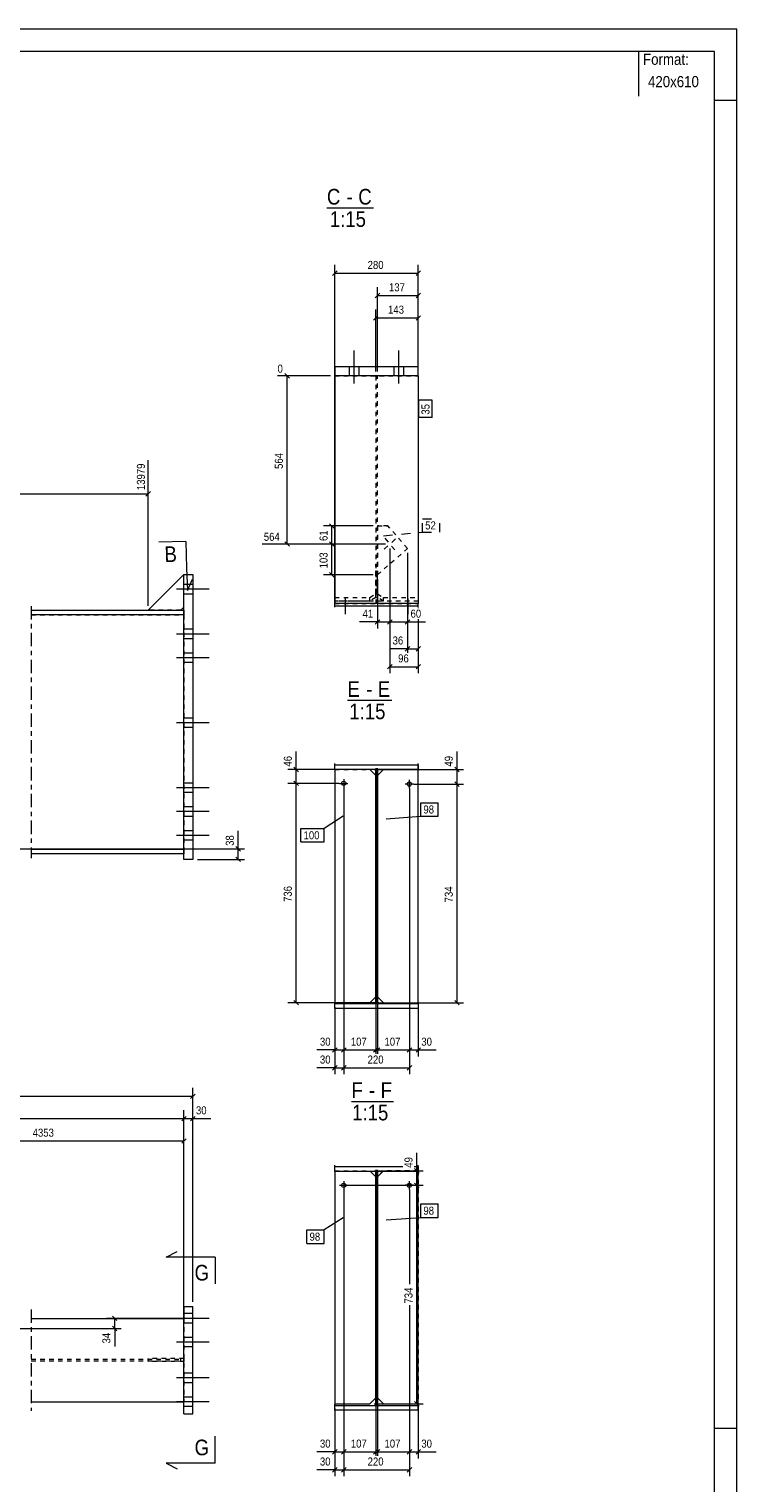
# Model space of a CAD drawing. Header units: millimetres. Extents: x 0 to 420, y 0 to 610.
# Tile 4 of 4: x 262 to 420, y 285 to 610. Entities that reach past the tile are written whole.
import ezdxf

# ---------------------------------------------------------------- set-up
doc = ezdxf.new("R2010")
doc.units = ezdxf.units.MM
for name, pattern in [('XKITLINE00', [0]), ('XKITLINE01', [4, 1, -1, 1, -1]), ('XKITLINE02', [4, 2, -2]), ('XKITLINE03', [6, 3, -1, 1, -1])]:
    doc.linetypes.add(name, pattern=pattern)
for name, color, linetype, lineweight in [('Arkusz rysunku', 3, 'Continuous', 0), ('Element', 2, 'Continuous', 0), ('Inny typ obiektu', 7, 'Continuous', 0), ('Przekrój', 7, 'Continuous', 0), ('Wymiar', 4, 'Continuous', 0), ('Znak elementu', 2, 'Continuous', 0), ('Śruba', 3, 'Continuous', 0)]:
    doc.layers.add(name, color=color, linetype=linetype, lineweight=lineweight)
doc.styles.add('ARIAL', font='ARIAL.TTF')

msp = doc.modelspace()

# ---------------------------------------------------------------- linework, layer by layer
at = {"layer": 'Arkusz rysunku', "linetype": 'XKITLINE00', "lineweight": 0}
for p, q in [((420, 610), (0, 610)), ((420, 0), (420, 610)), ((415, 605), (5, 605)), ((415, 5), (415, 605)), ((420, 594), (415, 594)), ((420, 297), (415, 297))]:
    msp.add_line(p, q, dxfattribs=at)
at = {"layer": 'Element', "linetype": 'XKITLINE00', "lineweight": 0}
for p, q in [((330.07, 534.42), (330.07, 534.42)), ((330.07, 534.42), (330.07, 532.42)), ((348.74, 534.42), (330.07, 534.42)), ((348.74, 534.42), (348.74, 534.42)), ((348.74, 532.42), (348.74, 534.42)), ((348.74, 532.42), (330.07, 532.42)), ((330.07, 532.42), (330.07, 481.53)), ((348.74, 532.42), (348.74, 481.53)), ((288.31, 480.01), (296.31, 488.01)), ((296.31, 488.02), (298.31, 488.02)), ((296.32, 424.28), (296.31, 488.02)), ((298.31, 488.02), (298.32, 424.28)), ((330.07, 480.69), (330.07, 481.53)), ((348.74, 481.53), (330.07, 481.53)), ((348.74, 480.69), (348.74, 481.53)), ((262.18, 480.01), (296.31, 480.02)), ((296.31, 478.95), (262.18, 478.94)), ((295.64, 480.02), (296.31, 480.68)), ((330.07, 480.96), (348.74, 480.96)), ((330.07, 444.36), (330.07, 445.74)), ((348.74, 444.36), (348.74, 445.74)), ((330.07, 445.42), (348.74, 445.42)), ((330.07, 444.36), (330.07, 445.42)), ((330.07, 445.42), (348.74, 445.42)), ((330.07, 444.36), (330.07, 392.22)), ((348.74, 444.36), (330.07, 444.36)), ((348.74, 444.36), (330.07, 444.36)), ((337.88, 444.36), (339.2, 443.03)), ((339.2, 444.36), (339.2, 392.02)), ((339.2, 444.36), (339.6, 444.36)), ((339.2, 392.02), (339.2, 444.36)), ((339.2, 444.36), (339.6, 444.36)), ((340.93, 444.36), (339.6, 443.03)), ((339.6, 392.02), (339.6, 444.36)), ((339.6, 444.36), (339.6, 392.02)), ((348.74, 445.42), (348.74, 444.36)), ((348.74, 392.22), (348.74, 444.36)), ((262.18, 426.55), (296.32, 426.55)), ((296.32, 425.49), (262.18, 425.49)), ((298.32, 424.28), (296.32, 424.28)), ((339.2, 393.55), (337.87, 392.22)), ((339.6, 393.55), (340.94, 392.22)), ((330.07, 390.95), (330.07, 392.22)), ((337.87, 392.22), (330.07, 392.22)), ((330.07, 392.02), (348.74, 392.02)), ((330.07, 390.95), (330.07, 392.02)), ((330.07, 392.02), (348.74, 392.02)), ((348.74, 390.95), (330.07, 390.95)), ((348.74, 390.95), (330.07, 390.95)), ((339.2, 392.02), (339.6, 392.02)), ((339.6, 392.02), (339.2, 392.02)), ((340.94, 392.22), (348.74, 392.22)), ((348.74, 392.22), (348.74, 390.95)), ((348.74, 392.02), (348.74, 390.95)), ((330.07, 354.49), (330.07, 355.87)), ((330.07, 355.55), (345.28, 355.55)), ((330.07, 354.49), (330.07, 355.55)), ((330.07, 355.55), (345.28, 355.55)), ((348.74, 354.49), (330.07, 354.49)), ((348.74, 354.49), (330.07, 354.49)), ((330.07, 354.49), (330.07, 302.48)), ((338.01, 354.49), (339.2, 353.29)), ((339.2, 354.49), (339.2, 302.1)), ((339.2, 354.49), (339.6, 354.49)), ((339.2, 302.1), (339.2, 354.49)), ((339.2, 354.49), (339.6, 354.49)), ((339.6, 302.1), (339.6, 354.49)), ((339.6, 354.49), (339.6, 302.1)), ((339.6, 353.29), (340.8, 354.49)), ((347.8, 355.55), (348.74, 355.55)), ((347.8, 355.55), (348.74, 355.55)), ((348.74, 354.49), (348.74, 355.87)), ((348.74, 355.55), (348.74, 354.49)), ((348.74, 302.48), (348.74, 354.49)), ((296.31, 324.28), (296.32, 324.28)), ((296.31, 324.28), (296.31, 321.61)), ((296.32, 324.28), (296.31, 324.28)), ((296.32, 324.28), (298.32, 324.28)), ((296.32, 300.28), (296.32, 324.28)), ((298.32, 300.28), (298.32, 324.28)), ((262.18, 321.61), (296.32, 321.61)), ((262.18, 302.94), (296.32, 302.94)), ((296.31, 300.28), (296.31, 302.94)), ((330.07, 302.48), (337.87, 302.48)), ((339.2, 303.82), (337.87, 302.48)), ((339.6, 303.82), (340.94, 302.48)), ((340.94, 302.48), (348.74, 302.48)), ((296.31, 300.28), (296.32, 300.28)), ((296.31, 300.28), (296.32, 300.28)), ((296.32, 300.28), (298.32, 300.28)), ((330.07, 301.04), (330.07, 302.42)), ((330.07, 302.1), (348.74, 302.1)), ((330.07, 301.04), (330.07, 302.1)), ((330.07, 302.1), (348.74, 302.1)), ((348.74, 301.04), (330.07, 301.04)), ((348.74, 301.04), (330.07, 301.04)), ((339.2, 302.1), (339.6, 302.1)), ((339.6, 302.1), (339.2, 302.1)), ((348.74, 301.04), (348.74, 302.42)), ((348.74, 302.1), (348.74, 301.04))]:
    msp.add_line(p, q, dxfattribs=at)
at = {"layer": 'Element', "linetype": 'XKITLINE01', "lineweight": 0}
for p, q in [((330.07, 532.42), (330.07, 532.42)), ((330.07, 532.42), (348.74, 532.42)), ((330.07, 532.42), (348.74, 532.42)), ((339.6, 532.42), (339.2, 532.42)), ((339.2, 532.42), (339.2, 481.75)), ((339.6, 481.75), (339.6, 532.42)), ((348.74, 532.42), (348.74, 532.42)), ((339.62, 498.85), (339.62, 487.93)), ((341.92, 498.85), (339.62, 498.85)), ((339.62, 498.85), (341.92, 498.85)), ((346.32, 493.84), (341.92, 498.85)), ((339.62, 487.93), (346.32, 493.84)), ((296.31, 480.68), (296.31, 488.02)), ((296.31, 488.02), (296.31, 488.01)), ((296.31, 488.01), (296.31, 488.02)), ((330.07, 482.02), (330.07, 490.29)), ((339.2, 483.69), (339.2, 490.29)), ((339.2, 488.89), (339.2, 482.88)), ((339.61, 483.69), (339.61, 490.29)), ((339.61, 482.88), (339.61, 488.89)), ((348.74, 490.29), (348.74, 482.02)), ((330.07, 482.83), (337.87, 482.83)), ((330.07, 481.53), (330.07, 482.03)), ((348.74, 482.03), (330.07, 482.03)), ((337.87, 482.02), (330.07, 482.02)), ((330.07, 481.53), (348.74, 481.53)), ((337.87, 482.83), (339.2, 483.69)), ((339.2, 482.88), (337.87, 482.02)), ((337.87, 482.02), (337.87, 482.83)), ((339.2, 482.88), (339.2, 483.69)), ((339.2, 482.03), (339.6, 482.03)), ((339.61, 482.88), (339.61, 483.69)), ((339.61, 483.69), (340.94, 482.83)), ((340.94, 482.02), (339.61, 482.88)), ((340.94, 482.83), (348.74, 482.83)), ((340.94, 482.02), (340.94, 482.83)), ((348.74, 482.02), (340.94, 482.02)), ((348.74, 482.03), (348.74, 481.53)), ((262.18, 478.94), (296.31, 478.95)), ((295.64, 480.02), (288.31, 480.01)), ((296.31, 480.02), (296.31, 478.95)), ((296.31, 478.95), (296.32, 426.55)), ((330.07, 444.36), (337.87, 444.36)), ((330.07, 444.36), (330.07, 444.36)), ((330.07, 444.36), (337.87, 444.36)), ((330.07, 444.36), (330.07, 444.36)), ((337.87, 444.36), (337.88, 444.36)), ((337.87, 444.36), (337.88, 444.36)), ((339.2, 444.67), (339.2, 444.36)), ((339.2, 443.03), (339.2, 393.55)), ((339.6, 444.36), (339.6, 444.67)), ((339.6, 443.03), (339.6, 393.55)), ((340.94, 444.36), (340.93, 444.36)), ((340.93, 444.36), (340.94, 444.36)), ((348.74, 444.36), (340.94, 444.36)), ((340.94, 444.36), (348.74, 444.36)), ((348.74, 444.36), (348.74, 444.36)), ((348.74, 444.36), (348.74, 444.36)), ((262.18, 426.55), (296.32, 426.55)), ((296.32, 426.55), (296.32, 425.49)), ((330.07, 392.22), (330.07, 392.33)), ((330.07, 392.22), (337.87, 392.22)), ((340.94, 392.22), (348.74, 392.22)), ((348.74, 392.33), (348.74, 392.22)), ((330.07, 354.62), (337.87, 354.62)), ((330.07, 354.62), (330.07, 354.49)), ((337.87, 354.62), (338.01, 354.49)), ((339.2, 354.8), (339.2, 354.49)), ((339.6, 354.49), (339.6, 354.8)), ((340.94, 354.62), (339.6, 353.29)), ((348.74, 354.62), (340.94, 354.62)), ((348.74, 354.62), (348.74, 302.48)), ((339.2, 353.29), (339.2, 303.82)), ((339.6, 353.29), (339.6, 303.82)), ((298.31, 300.28), (298.31, 324.28)), ((262.18, 321.61), (296.31, 321.61)), ((296.31, 321.61), (296.31, 302.94)), ((296.31, 302.94), (296.31, 321.61)), ((296.31, 321.61), (296.31, 302.94)), ((296.32, 321.61), (296.32, 302.94)), ((262.18, 312.48), (296.32, 312.48)), ((296.31, 312.61), (288.31, 312.61)), ((288.31, 312.61), (288.31, 311.94)), ((295.64, 311.94), (295.64, 312.61)), ((296.31, 312.61), (296.31, 311.94)), ((296.31, 311.94), (296.31, 312.61)), ((296.31, 312.08), (296.31, 312.48)), ((296.32, 312.08), (296.32, 312.48)), ((262.18, 312.08), (296.32, 312.08)), ((296.31, 311.94), (288.31, 311.94)), ((262.18, 302.94), (296.31, 302.94))]:
    msp.add_line(p, q, dxfattribs=at)
at = {"layer": 'Element', "linetype": 'XKITLINE03', "lineweight": 0}
for p, q in [((262.18, 480.94), (262.18, 424.55)), ((262.18, 323.61), (262.18, 300.94)), ((262.18, 323.61), (262.18, 300.94))]:
    msp.add_line(p, q, dxfattribs=at)
at = {"layer": 'Inny typ obiektu', "linetype": 'XKITLINE00', "lineweight": 0}
for p, q in [((398, 605), (398, 595)), ((328.29, 570), (338.68, 570)), ((332.9, 459.88), (342.79, 459.88)), ((333.8, 370.14), (343.16, 370.14))]:
    msp.add_line(p, q, dxfattribs=at)
at = {"layer": 'Przekrój', "linetype": 'XKITLINE00', "lineweight": 0}
for p, q in [((296.73, 495.4), (290.73, 495.21)), ((296.73, 495.4), (296.92, 489.41)), ((296.92, 489.41), (297.08, 484.41)), ((297.08, 484.41), (298.25, 486.95)), ((292.32, 335.32), (294.82, 336.57)), ((297.32, 335.32), (292.32, 335.32)), ((303.32, 335.32), (297.32, 335.32)), ((303.32, 335.32), (303.32, 329.32)), ((303.32, 289.23), (303.32, 295.23)), ((292.32, 289.23), (294.82, 287.98)), ((297.32, 289.23), (292.32, 289.23)), ((303.32, 289.23), (297.32, 289.23))]:
    msp.add_line(p, q, dxfattribs=at)
at = {"layer": 'Wymiar', "linetype": 'XKITLINE00', "lineweight": 0}
for p, q in [((330.07, 483.03), (330.07, 557.24)), ((348.74, 533.42), (348.74, 557.24)), ((330.58, 555.89), (329.56, 554.87)), ((330.07, 555.38), (348.74, 555.38)), ((349.25, 555.89), (348.23, 554.87)), ((340.11, 550.89), (339.1, 549.87)), ((339.6, 533.42), (339.6, 552.24)), ((339.6, 550.38), (348.74, 550.38)), ((349.25, 550.89), (348.23, 549.87)), ((348.74, 533.42), (348.74, 552.24)), ((339.2, 533.42), (339.2, 547.24)), ((348.74, 535.42), (348.74, 547.24)), ((339.71, 545.89), (338.7, 544.87)), ((339.2, 545.38), (348.74, 545.38)), ((349.25, 545.89), (348.23, 544.87)), ((329.07, 532.42), (317.25, 532.42)), ((318.9, 532.93), (319.91, 531.91)), ((319.4, 494.81), (319.4, 532.42)), ((288.31, 481.01), (288.3, 513.55)), ((95.71, 506.03), (288.31, 506.05)), ((288.81, 506.56), (287.8, 505.54)), ((338.62, 498.85), (327.54, 498.85)), ((328.9, 499.36), (329.91, 498.34)), ((329.4, 494.81), (329.4, 498.85)), ((341.37, 494.81), (313.78, 494.81)), ((318.9, 495.31), (319.91, 494.3)), ((341.37, 494.81), (327.54, 494.81)), ((341.37, 494.81), (327.54, 494.81)), ((328.9, 495.31), (329.91, 494.3)), ((328.9, 495.31), (329.91, 494.3)), ((329.4, 487.93), (329.4, 494.81)), ((342.37, 493.81), (342.37, 465.94)), ((342.37, 493.81), (342.37, 475.94)), ((342.37, 493.81), (342.37, 475.94)), ((346.32, 492.84), (346.32, 470.5)), ((346.32, 492.84), (346.32, 475.94)), ((338.62, 487.93), (327.54, 487.93)), ((328.9, 488.44), (329.91, 487.43)), ((339.62, 486.93), (339.62, 475.94)), ((348.74, 480.53), (348.74, 480.5)), ((348.74, 480.53), (348.74, 480.5)), ((339.62, 477.38), (335.6, 477.38)), ((339.62, 477.38), (335.6, 477.38)), ((340.13, 477.89), (339.11, 476.87)), ((339.62, 477.38), (342.37, 477.38)), ((342.88, 477.89), (341.86, 476.87)), ((342.88, 477.89), (341.86, 476.87)), ((342.37, 477.38), (346.32, 477.38)), ((346.83, 477.89), (345.81, 476.87)), ((346.32, 477.38), (350.34, 477.38)), ((346.32, 477.38), (350.34, 477.38)), ((348.74, 477.98), (348.74, 465.94)), ((348.74, 477.98), (348.74, 469.94)), ((346.83, 471.89), (345.81, 470.87)), ((349.25, 471.89), (348.23, 470.87)), ((346.32, 471.38), (342.3, 471.38)), ((346.32, 471.38), (342.3, 471.38)), ((346.32, 471.38), (348.74, 471.38)), ((342.88, 467.89), (341.86, 466.87)), ((342.37, 467.38), (348.74, 467.38)), ((349.25, 467.89), (348.23, 466.87)), ((321.4, 444.36), (321.4, 448.38)), ((321.4, 444.36), (321.4, 448.38)), ((357.4, 444.36), (357.4, 448.38)), ((357.4, 444.36), (357.4, 448.38)), ((339.94, 444.36), (319.54, 444.36)), ((320.9, 444.87), (321.91, 443.85)), ((321.4, 441.28), (321.4, 444.36)), ((338.87, 444.36), (358.84, 444.36)), ((356.9, 444.87), (357.91, 443.85)), ((357.4, 441.11), (357.4, 444.36)), ((331.07, 441.28), (319.54, 441.28)), ((331.07, 441.28), (319.54, 441.28)), ((320.9, 441.79), (321.91, 440.78)), ((320.9, 441.79), (321.91, 440.78)), ((321.4, 392.22), (321.4, 441.28)), ((332.07, 440.28), (332.07, 376.2)), ((332.07, 440.28), (332.07, 376.2)), ((332.07, 440.28), (332.07, 380.2)), ((332.07, 440.28), (332.07, 380.2)), ((346.74, 440.11), (346.74, 376.2)), ((346.74, 440.11), (346.74, 380.2)), ((346.74, 440.11), (346.74, 380.2)), ((347.74, 441.11), (358.84, 441.11)), ((347.74, 441.11), (358.84, 441.11)), ((356.9, 441.62), (357.91, 440.6)), ((356.9, 441.62), (357.91, 440.6)), ((357.4, 392.22), (357.4, 441.11)), ((308.42, 426.63), (308.42, 430.65)), ((308.42, 426.63), (308.42, 430.65)), ((37.6, 426.55), (309.86, 426.63)), ((307.91, 427.14), (308.93, 426.12)), ((308.42, 424.28), (308.42, 426.63)), ((299.32, 424.28), (309.86, 424.28)), ((307.91, 424.79), (308.93, 423.78)), ((339.94, 392.22), (319.54, 392.22)), ((320.9, 392.73), (321.91, 391.71)), ((330.07, 391.22), (330.07, 376.2)), ((330.07, 391.22), (330.07, 380.2)), ((338.87, 392.22), (358.84, 392.22)), ((339.2, 392.55), (339.2, 380.76)), ((339.6, 392.55), (339.6, 380.76)), ((348.74, 391.22), (348.74, 380.2)), ((356.9, 392.73), (357.91, 391.71)), ((330.07, 381.64), (326.05, 381.64)), ((330.07, 381.64), (326.05, 381.64)), ((330.58, 382.15), (329.56, 381.13)), ((330.07, 381.64), (332.07, 381.64)), ((332.58, 382.15), (331.56, 381.13)), ((332.58, 382.15), (331.56, 381.13)), ((332.07, 381.64), (339.2, 381.64)), ((339.71, 382.15), (338.7, 381.13)), ((340.11, 382.15), (339.1, 381.13)), ((339.6, 381.64), (346.74, 381.64)), ((347.25, 382.15), (346.23, 381.13)), ((347.25, 382.15), (346.23, 381.13)), ((346.74, 381.64), (348.74, 381.64)), ((349.25, 382.15), (348.23, 381.13)), ((348.74, 381.64), (352.76, 381.64)), ((348.74, 381.64), (352.76, 381.64)), ((330.07, 377.64), (326.05, 377.64)), ((330.07, 377.64), (326.05, 377.64)), ((330.58, 378.15), (329.56, 377.13)), ((330.07, 377.64), (332.07, 377.64)), ((332.58, 378.15), (331.56, 377.13)), ((332.58, 378.15), (331.56, 377.13)), ((332.07, 377.64), (346.74, 377.64)), ((347.25, 378.15), (346.23, 377.13)), ((33.95, 371.28), (298.32, 371.28)), ((298.83, 371.78), (297.81, 370.77)), ((298.32, 325.28), (298.32, 373.14)), ((296.32, 322.61), (296.32, 368.14)), ((296.32, 322.61), (296.32, 368.14)), ((298.32, 325.28), (298.32, 368.14)), ((36.62, 366.28), (296.32, 366.28)), ((296.83, 366.78), (295.81, 365.77)), ((296.83, 366.78), (295.81, 365.77)), ((296.32, 366.28), (298.32, 366.28)), ((298.83, 366.78), (297.81, 365.77)), ((298.32, 366.28), (302.34, 366.28)), ((298.32, 366.28), (302.34, 366.28)), ((233.95, 361.28), (296.32, 361.28)), ((296.83, 361.78), (295.81, 360.77)), ((296.32, 322.61), (296.32, 363.14)), ((348.4, 354.62), (348.4, 358.64)), ((348.4, 354.62), (348.4, 358.64)), ((338.87, 354.62), (349.84, 354.62)), ((347.9, 355.13), (348.91, 354.11)), ((348.4, 351.37), (348.4, 354.62)), ((333.07, 351.37), (349.84, 351.37)), ((333.07, 351.37), (349.84, 351.37)), ((347.9, 351.88), (348.91, 350.86)), ((347.9, 351.88), (348.91, 350.86)), ((348.4, 302.48), (348.4, 351.37)), ((332.07, 350.37), (332.07, 286.29)), ((332.07, 350.37), (332.07, 286.29)), ((332.07, 350.37), (332.07, 290.29)), ((332.07, 350.37), (332.07, 290.29)), ((346.74, 350.37), (346.74, 329.29)), ((346.74, 350.37), (346.74, 329.29)), ((346.74, 350.37), (346.74, 329.29)), ((280.31, 322.12), (281.33, 321.1)), ((346.74, 324.56), (346.74, 286.29)), ((346.74, 324.56), (346.74, 290.29)), ((346.74, 324.56), (346.74, 290.29)), ((215.78, 319.34), (282.26, 319.34)), ((295.32, 321.61), (278.96, 321.61)), ((280.31, 319.85), (281.33, 318.83)), ((280.82, 319.34), (280.82, 321.61)), ((280.82, 319.34), (280.82, 315.32)), ((280.82, 319.34), (280.82, 315.32)), ((338.87, 302.48), (349.84, 302.48)), ((339.2, 302.82), (339.2, 290.85)), ((339.6, 302.82), (339.6, 290.85)), ((347.9, 302.99), (348.91, 301.97)), ((330.07, 301.48), (330.07, 286.29)), ((330.07, 301.48), (330.07, 290.29)), ((348.74, 301.48), (348.74, 290.29)), ((330.07, 291.73), (326.05, 291.73)), ((330.07, 291.73), (326.05, 291.73)), ((330.58, 292.24), (329.56, 291.22)), ((330.07, 291.73), (332.07, 291.73)), ((332.58, 292.24), (331.56, 291.22)), ((332.58, 292.24), (331.56, 291.22)), ((332.07, 291.73), (339.2, 291.73)), ((339.71, 292.24), (338.7, 291.22)), ((340.11, 292.24), (339.1, 291.22)), ((339.6, 291.73), (346.74, 291.73)), ((347.25, 292.24), (346.23, 291.22)), ((347.25, 292.24), (346.23, 291.22)), ((346.74, 291.73), (348.74, 291.73)), ((349.25, 292.24), (348.23, 291.22)), ((348.74, 291.73), (352.76, 291.73)), ((348.74, 291.73), (352.76, 291.73)), ((330.07, 287.73), (326.05, 287.73)), ((330.07, 287.73), (326.05, 287.73)), ((330.58, 288.24), (329.56, 287.22)), ((330.07, 287.73), (332.07, 287.73)), ((332.58, 288.24), (331.56, 287.22)), ((332.58, 288.24), (331.56, 287.22)), ((332.07, 287.73), (346.74, 287.73)), ((347.25, 288.24), (346.23, 287.22))]:
    msp.add_line(p, q, dxfattribs=at)
at = {"layer": 'Znak elementu', "linetype": 'XKITLINE00', "lineweight": 0}
for p, q in [((348.84, 523.15), (348.84, 527.02)), ((351.84, 527.02), (348.84, 527.02)), ((351.84, 523.15), (351.84, 527.02)), ((351.84, 523.15), (348.84, 523.15)), ((349.27, 436.94), (353.14, 436.94)), ((349.27, 433.94), (349.27, 436.94)), ((353.14, 433.94), (353.14, 436.94)), ((331.92, 433.91), (327.67, 431.17)), ((341.54, 433.37), (349.27, 433.94)), ((349.27, 433.94), (353.14, 433.94)), ((322.47, 431.17), (327.67, 431.17)), ((322.47, 428.17), (322.47, 431.17)), ((327.67, 428.17), (327.67, 431.17)), ((322.47, 428.17), (327.67, 428.17)), ((349.27, 347.2), (353.14, 347.2)), ((349.27, 344.2), (349.27, 347.2)), ((353.14, 344.2), (353.14, 347.2)), ((331.93, 344.12), (327.68, 341.38)), ((341.54, 343.63), (349.27, 344.2)), ((349.27, 344.2), (353.14, 344.2)), ((323.81, 341.38), (327.68, 341.38)), ((323.81, 338.38), (323.81, 341.38)), ((323.81, 338.38), (327.68, 338.38)), ((327.68, 338.38), (327.68, 341.38))]:
    msp.add_line(p, q, dxfattribs=at)
at = {"layer": 'Znak elementu', "linetype": 'XKITLINE02', "lineweight": 0}
for p, q in [((349.67, 500.48), (353.54, 500.48)), ((349.67, 497.48), (349.67, 500.48)), ((353.54, 497.48), (353.54, 500.48)), ((340.98, 496.65), (349.67, 497.48)), ((349.67, 497.48), (353.54, 497.48))]:
    msp.add_line(p, q, dxfattribs=at)
at = {"layer": 'Śruba', "linetype": 'XKITLINE00', "lineweight": 0}
for p, q in [((334.4, 530.75), (334.4, 538.09)), ((334.4, 530.75), (334.4, 538.09)), ((334.4, 530.75), (334.4, 538.09)), ((334.4, 530.75), (334.4, 538.09)), ((344.4, 530.75), (344.4, 538.09)), ((344.4, 530.75), (344.4, 538.09)), ((344.4, 530.75), (344.4, 538.09)), ((344.4, 530.75), (344.4, 538.09)), ((333.34, 532.42), (333.34, 534.42)), ((333.34, 532.42), (333.34, 534.42)), ((333.34, 532.42), (333.34, 534.42)), ((333.34, 532.42), (333.34, 534.42)), ((335.47, 532.42), (335.47, 534.42)), ((335.47, 532.42), (335.47, 534.42)), ((335.47, 532.42), (335.47, 534.42)), ((335.47, 532.42), (335.47, 534.42)), ((343.34, 532.42), (343.34, 534.42)), ((343.34, 532.42), (343.34, 534.42)), ((343.34, 532.42), (343.34, 534.42)), ((343.34, 532.42), (343.34, 534.42)), ((345.47, 532.42), (345.47, 534.42)), ((345.47, 532.42), (345.47, 534.42)), ((345.47, 532.42), (345.47, 534.42)), ((345.47, 532.42), (345.47, 534.42)), ((341.07, 493.66), (341.93, 494.42)), ((341.22, 496.11), (341.99, 495.24)), ((343.51, 493.5), (342.75, 494.37)), ((343.67, 495.95), (342.8, 495.19)), ((301.97, 484.68), (294.64, 484.68)), ((301.97, 484.68), (294.64, 484.68)), ((301.97, 484.68), (294.64, 484.68)), ((301.97, 484.68), (294.64, 484.68)), ((298.31, 485.75), (296.31, 485.75)), ((298.31, 485.75), (296.31, 485.75)), ((298.31, 485.75), (296.31, 485.75)), ((298.31, 485.75), (296.31, 485.75)), ((298.31, 483.62), (296.31, 483.62)), ((298.31, 483.62), (296.31, 483.62)), ((298.31, 483.62), (296.31, 483.62)), ((298.31, 483.62), (296.31, 483.62)), ((332.4, 482.66), (332.4, 479.33)), ((332.41, 482.45), (332.4, 479.12)), ((346.4, 482.66), (346.41, 479.33)), ((346.4, 482.45), (346.4, 479.12)), ((298.31, 475.75), (296.31, 475.75)), ((298.31, 475.75), (296.31, 475.75)), ((298.31, 475.75), (296.31, 475.75)), ((298.31, 475.75), (296.31, 475.75)), ((301.98, 474.68), (294.64, 474.68)), ((301.98, 474.68), (294.64, 474.68)), ((301.98, 474.68), (294.64, 474.68)), ((301.98, 474.68), (294.64, 474.68)), ((298.31, 473.62), (296.31, 473.62)), ((298.31, 473.62), (296.31, 473.62)), ((298.31, 473.62), (296.31, 473.62)), ((298.31, 473.62), (296.31, 473.62)), ((301.98, 469.35), (294.64, 469.35)), ((301.98, 469.35), (294.64, 469.35)), ((298.31, 470.42), (296.31, 470.42)), ((298.31, 470.42), (296.31, 470.42)), ((298.31, 468.28), (296.31, 468.28)), ((298.31, 468.28), (296.31, 468.28)), ((298.32, 455.88), (296.32, 455.88)), ((298.32, 455.88), (296.32, 455.88)), ((301.98, 454.82), (294.65, 454.82)), ((301.98, 454.82), (294.65, 454.82)), ((298.32, 453.75), (296.32, 453.75)), ((298.32, 453.75), (296.32, 453.75)), ((301.99, 440.28), (294.65, 440.28)), ((301.99, 440.28), (294.65, 440.28)), ((298.32, 441.35), (296.32, 441.35)), ((298.32, 441.35), (296.32, 441.35)), ((298.32, 439.22), (296.32, 439.22)), ((298.32, 439.22), (296.32, 439.22)), ((331.14, 441.28), (333, 441.28)), ((332.07, 442.22), (332.07, 440.35)), ((347.67, 441.11), (345.8, 441.11)), ((346.74, 440.18), (346.74, 442.04)), ((298.32, 436.02), (296.32, 436.02)), ((298.32, 436.02), (296.32, 436.02)), ((298.32, 436.02), (296.32, 436.02)), ((298.32, 436.02), (296.32, 436.02)), ((301.99, 434.95), (294.65, 434.95)), ((301.99, 434.95), (294.65, 434.95)), ((301.99, 434.95), (294.65, 434.95)), ((301.99, 434.95), (294.65, 434.95)), ((298.32, 433.88), (296.32, 433.88)), ((298.32, 433.88), (296.32, 433.88)), ((298.32, 433.88), (296.32, 433.88)), ((298.32, 433.88), (296.32, 433.88)), ((301.99, 429.62), (294.66, 429.62)), ((301.99, 429.62), (294.66, 429.62)), ((301.99, 429.62), (294.66, 429.62)), ((301.99, 429.62), (294.66, 429.62)), ((298.32, 430.68), (296.32, 430.68)), ((298.32, 430.68), (296.32, 430.68)), ((298.32, 430.68), (296.32, 430.68)), ((298.32, 430.68), (296.32, 430.68)), ((298.32, 428.55), (296.32, 428.55)), ((298.32, 428.55), (296.32, 428.55)), ((298.32, 428.55), (296.32, 428.55)), ((298.32, 428.55), (296.32, 428.55)), ((331.14, 351.37), (333, 351.37)), ((332.07, 352.3), (332.07, 350.44)), ((347.67, 351.37), (345.8, 351.37)), ((346.74, 350.44), (346.74, 352.3)), ((298.31, 322.68), (296.31, 322.68)), ((298.31, 322.68), (296.31, 322.68)), ((298.32, 322.68), (296.32, 322.68)), ((298.32, 322.68), (296.32, 322.68)), ((301.97, 321.61), (294.64, 321.61)), ((301.98, 321.61), (294.64, 321.61)), ((301.99, 321.61), (294.65, 321.61)), ((301.99, 321.61), (294.66, 321.61)), ((298.31, 320.54), (296.31, 320.54)), ((298.31, 320.54), (296.31, 320.54)), ((298.32, 320.54), (296.32, 320.54)), ((298.32, 320.54), (296.32, 320.54)), ((301.97, 316.28), (294.64, 316.28)), ((301.98, 316.28), (294.64, 316.28)), ((301.98, 316.28), (294.64, 316.28)), ((301.98, 316.28), (294.65, 316.28)), ((301.99, 316.28), (294.65, 316.28)), ((301.99, 316.28), (294.65, 316.28)), ((301.99, 316.28), (294.66, 316.28)), ((298.31, 317.34), (296.31, 317.34)), ((298.31, 317.34), (296.31, 317.34)), ((298.31, 317.34), (296.31, 317.34)), ((298.32, 317.34), (296.32, 317.34)), ((298.32, 317.34), (296.32, 317.34)), ((298.32, 317.34), (296.32, 317.34)), ((298.32, 317.34), (296.32, 317.34)), ((298.31, 315.21), (296.31, 315.21)), ((298.31, 315.21), (296.31, 315.21)), ((298.31, 315.21), (296.31, 315.21)), ((298.32, 315.21), (296.32, 315.21)), ((298.32, 315.21), (296.32, 315.21)), ((298.32, 315.21), (296.32, 315.21)), ((298.32, 315.21), (296.32, 315.21)), ((298.31, 309.34), (296.31, 309.34)), ((298.31, 309.34), (296.31, 309.34)), ((298.31, 309.34), (296.31, 309.34)), ((298.32, 309.34), (296.32, 309.34)), ((298.32, 309.34), (296.32, 309.34)), ((298.32, 309.34), (296.32, 309.34)), ((298.32, 309.34), (296.32, 309.34)), ((301.97, 308.28), (294.64, 308.28)), ((301.98, 308.28), (294.64, 308.28)), ((301.98, 308.28), (294.64, 308.28)), ((301.98, 308.28), (294.65, 308.28)), ((301.99, 308.28), (294.65, 308.28)), ((301.99, 308.28), (294.65, 308.28)), ((301.99, 308.28), (294.66, 308.28)), ((298.31, 307.21), (296.31, 307.21)), ((298.31, 307.21), (296.31, 307.21)), ((298.31, 307.21), (296.31, 307.21)), ((298.32, 307.21), (296.32, 307.21)), ((298.32, 307.21), (296.32, 307.21)), ((298.32, 307.21), (296.32, 307.21)), ((298.32, 307.21), (296.32, 307.21)), ((301.97, 302.94), (294.64, 302.94)), ((301.98, 302.94), (294.64, 302.94)), ((301.99, 302.94), (294.65, 302.94)), ((301.99, 302.94), (294.66, 302.94)), ((298.31, 304.01), (296.31, 304.01)), ((298.31, 304.01), (296.31, 304.01)), ((298.32, 304.01), (296.32, 304.01)), ((298.32, 304.01), (296.32, 304.01)), ((298.31, 301.88), (296.31, 301.88)), ((298.31, 301.88), (296.31, 301.88)), ((298.32, 301.88), (296.32, 301.88)), ((298.32, 301.88), (296.32, 301.88))]:
    msp.add_line(p, q, dxfattribs=at)
for centre in [(332.07, 441.28), (346.74, 441.11), (332.07, 351.37), (346.74, 351.37)]:
    msp.add_circle(centre, 0.467, dxfattribs=at)

# ---------------------------------------------------------------- texts
at = {"layer": 'Inny typ obiektu', "style": 'ARIAL', "width": 0.85}
for s, height, p in [('Format:', 2.5, (399, 602)), ('420x610', 2.5, (400.11, 597)), ('C', 3.5, (328.29, 570.75)), ('C', 3.5, (335.31, 570.75)), ('1:15', 3.5, (328.94, 565.75)), ('-', 3.5, (332.71, 570.75)), ('E', 3.5, (332.9, 460.63)), ('-', 3.5, (337.07, 460.63)), ('E', 3.5, (339.67, 460.63)), ('1:15', 3.5, (333.3, 455.63)), ('F', 3.5, (333.8, 370.89)), ('F', 3.5, (340.31, 370.89)), ('-', 3.5, (337.7, 370.89)), ('1:15', 3.5, (333.94, 365.89))]:
    msp.add_text(s, height=height, dxfattribs=at).set_placement(p)
at = {"layer": 'Przekrój', "style": 'ARIAL', "width": 0.85}
msp.add_text('B', height=3.5, rotation=1.8105, dxfattribs=at).set_placement((292.01, 490.75))
for p in [(298.69, 330.07), (298.69, 290.98)]:
    msp.add_text('G', height=3.5, dxfattribs=at).set_placement(p)
at = {"layer": 'Wymiar', "style": 'ARIAL', "width": 0.85}
for s, p in [('280', (337.4, 556.34)), ('137', (342.17, 551.34)), ('143', (341.97, 546.34)), ('0', (317.25, 533.14)), ('564', (314.18, 495.53)), ('41', (336.27, 478.34)), ('60', (347, 478.34)), ('36', (342.98, 472.34)), ('96', (344.22, 468.34)), ('30', (326.73, 382.6)), ('107', (333.64, 382.6)), ('107', (341.17, 382.6)), ('30', (349.41, 382.6)), ('30', (326.73, 378.6)), ('220', (337.4, 378.6)), ('30', (299, 367.24)), ('4353', (262.47, 362.24)), ('30', (326.73, 292.69)), ('107', (333.64, 292.69)), ('107', (341.17, 292.69)), ('30', (349.41, 292.69)), ('30', (326.73, 288.69)), ('220', (337.4, 288.69))]:
    msp.add_text(s, height=1.8, dxfattribs=at).set_placement(p)
for s, rotation, p in [('564', 90.0002, (318.44, 511.61)), ('13979', 90.0059, (287.59, 506.87)), ('61', 90.0002, (328.44, 495.49)), ('103', 90.0002, (328.44, 489.37)), ('46', 90.0002, (320.44, 445.03)), ('49', 90.0002, (356.44, 445.03)), ('38', 90.0174, (307.46, 427.3)), ('736', 90.0002, (320.44, 414.75)), ('734', 90.0002, (356.44, 414.66)), ('49', 90.0002, (347.44, 355.3)), ('734', 90.0002, (347.44, 324.92)), ('34', 90.0002, (279.86, 315.99))]:
    msp.add_text(s, height=1.8, rotation=rotation, dxfattribs=at).set_placement(p)
at = {"layer": 'Znak elementu', "style": 'ARIAL', "width": 0.85}
msp.add_text('35', height=1.8, rotation=90.0002, dxfattribs=at).set_placement((351.24, 523.75))
for s, p in [('52', (350.27, 498.08)), ('98', (349.87, 434.54)), ('100', (323.07, 428.77)), ('98', (349.87, 344.8)), ('98', (324.41, 338.98))]:
    msp.add_text(s, height=1.8, dxfattribs=at).set_placement(p)

doc.saveas('drawing.dxf')
